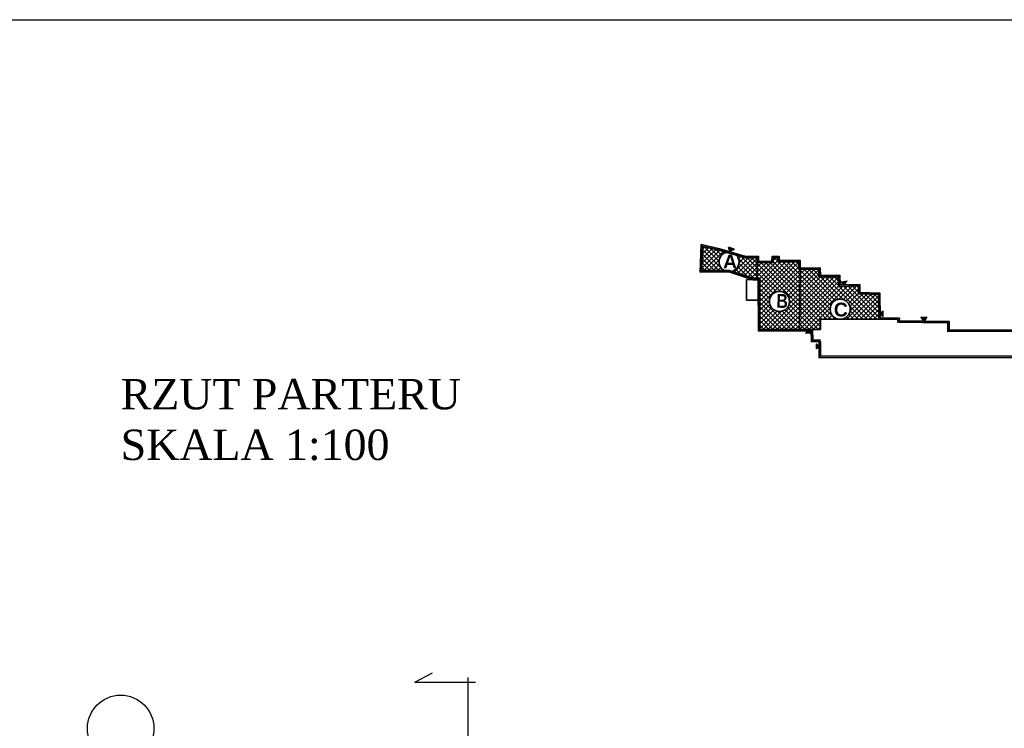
# Model space of a CAD drawing. Header units: millimetres. Extents: x -26513 to 76799, y 0 to 112149.
# Tile 22 of 98: x -9614 to -7668, y 94789 to 96189. Entities that reach past the tile are written whole.
import ezdxf

# ---------------------------------------------------------------- set-up
doc = ezdxf.new("R2010")
doc.units = ezdxf.units.MM
doc.header["$LTSCALE"] = 2
for name, color, linetype, lineweight in [('!budynki proj.', 1, 'Continuous', 35), ('Awycinka drzew', 3, 'Continuous', 25), ('stolarka', 6, 'Continuous', 9)]:
    doc.layers.add(name, color=color, linetype=linetype, lineweight=lineweight)
doc.layers.add('istn.śiany', color=2, linetype='Continuous')
doc.layers.add('nazwy pomieszczeń', color=7, linetype='Continuous')

msp = doc.modelspace()

# ---------------------------------------------------------------- hatches: boundary and pattern name
at = {"layer": '!budynki proj.'}
h = msp.add_hatch(color=256, dxfattribs=at)
edge = h.paths.add_edge_path()
edge.add_line((-8030.9, 95555.2), (-8030.9, 95552.5))
edge.add_line((-8030.9, 95552.5), (-8033.7, 95552.5))
edge.add_line((-8033.7, 95552.5), (-8033.7, 95552.5))
edge.add_line((-8033.7, 95552.5), (-8033.7, 95555.2))
edge.add_line((-8033.7, 95555.2), (-8030.9, 95555.2))
h.paths.add_polyline_path([(-8267, 95744.1), (-8230.9, 95735.7), (-8179.3, 95720.6), (-8153.8, 95721.1), (-8153.9, 95711.3), (-8127.2, 95711.1), (-8126.5, 95720.9), (-8112.9, 95720.9), (-8112.9, 95713), (-8071.7, 95712.8), (-8071.5, 95698.4), (-8031.7, 95697.7), (-8031.5, 95683.1), (-7993.3, 95683.6), (-7992.6, 95664.5), (-7953.6, 95665.3), (-7953.3, 95649.4), (-7913.9, 95648.2), (-7913, 95599.8), (-7875.4, 95598.7), (-7875.5, 95593.8), (-7777.1, 95592.5), (-7777, 95575), (-7230.3, 95575.8), (-7230.2, 95522), (-8033.6, 95520.7), (-8033.6, 95536.2), (-8033.7, 95552.5), (-8030.9, 95552.5), (-8030.9, 95523.5), (-8030.9, 95523.5), (-7232.9, 95524.7), (-7233, 95573.1), (-7779.8, 95572.3), (-7779.8, 95589.8), (-7878.2, 95591.1), (-7878.2, 95596), (-7915.7, 95597.1), (-7916.6, 95645.6), (-7955.9, 95646.7), (-7956.2, 95662.5), (-7995.2, 95661.7), (-7995.9, 95680.8), (-8034.2, 95680.4), (-8034.4, 95695), (-8074.2, 95695.7), (-8074.4, 95710.1), (-8115.7, 95710.3), (-8115.7, 95718.2), (-8124, 95718.1), (-8124.6, 95708.4), (-8156.6, 95708.6), (-8156.5, 95718.3), (-8179.7, 95717.8), (-8231.6, 95733), (-8264.4, 95740.7), (-8265.8, 95692.7), (-8211.6, 95692.8), (-8164.1, 95677.7), (-8151.3, 95677.6), (-8151.2, 95576.3), (-8153.9, 95576.3), (-8154.1, 95674.9), (-8154.1, 95674.9), (-8164.5, 95674.9), (-8212, 95690.1), (-8268.7, 95690)])
h.paths.add_polyline_path([(-8151.2, 95576.3), (-8049.5, 95576.5), (-8049.4, 95573.8), (-8054.5, 95573.8), (-8054.6, 95573.8), (-8153.9, 95573.6), (-8153.9, 95576.3)])
h.paths.add_polyline_path([(-8049.4, 95573.8), (-8046.7, 95573.8), (-8046.4, 95555.2), (-8033.7, 95555.2), (-8033.7, 95552.5), (-8049.1, 95552.4), (-8049.4, 95570.1), (-8049.4, 95570.1), (-8049.4, 95570.1)])
h.paths.add_polyline_path([(-8049.4, 95573.8), (-8046.7, 95573.8), (-8046.7, 95576.5), (-8049.5, 95576.5)])
for points in [[(-8213.1, 95738.9), (-8210.1, 95731.3), (-8202, 95735)], [(-7990.3, 95670), (-7978.8, 95671.7), (-7984.7, 95665.1)], [(-7912.7, 95607.6), (-7908, 95602.2), (-7908.1, 95612.9)], [(-7821, 95600.8), (-7832.6, 95600.3), (-7826.3, 95593.2)], [(-8049.4, 95570.1), (-8049.4, 95570.1), (-8060.4, 95569.8), (-8054.5, 95573.7)], [(-8039, 95547.7), (-8038.9, 95538.8), (-8033.8, 95543.1)]]:
    msp.add_hatch(color=256, dxfattribs=at).paths.add_polyline_path(points)
at = {"layer": 'stolarka'}
h = msp.add_hatch(dxfattribs=at)
h.set_pattern_fill('ANSI37', color=256, scale=2, style=0)
h.set_pattern_definition([(45, (-276.753, -304.8975), (-4.49012806, 4.49012806), []), (135, (-276.753, -304.8975), (-4.49012806, -4.49012806), [])])
h.paths.add_polyline_path([(-8072.7, 95576.5), (-8071.5, 95695.6), (-8034.4, 95695), (-8034.2, 95680.4), (-7995.9, 95680.8), (-7995.2, 95661.7), (-7956.2, 95662.5), (-7955.9, 95646.7), (-7916.6, 95645.6), (-7915.7, 95597.1), (-7987.9, 95597.1, 0.349907), (-7972.5, 95616.5, 2.076483), (-7996.7, 95597.1), (-8031, 95597.1), (-8031, 95576.5), (-8046.7, 95576.5), (-8049.5, 95576.5)])
h.paths.add_polyline_path([(-8151.3, 95677.6), (-8151.2, 95576.3), (-8072.7, 95576.5), (-8071.5, 95695.6), (-8074.2, 95695.7), (-8074.4, 95710.1), (-8115.7, 95710.3), (-8115.7, 95718.2), (-8124, 95718.1), (-8124.6, 95708.4), (-8156.6, 95708.6), (-8156.8, 95677.6)])
h.paths.add_polyline_path([(-8092.4, 95631.9, 1), (-8132.1, 95631.9, 1)], flags=16)
h.paths.add_polyline_path([(-8124.7, 95653.6), (-8125.4, 95612.7), (-8093.8, 95612.1), (-8093, 95653.1)], flags=8)
h.paths.add_polyline_path([(-8265.8, 95692.7), (-8264.4, 95740.7), (-8231.6, 95733), (-8217.8, 95729, 0.656376), (-8221.7, 95692.8)])
h.paths.add_polyline_path([(-8206.1, 95691.1, 0.330069), (-8192, 95710, 0.176753), (-8196.7, 95722.8), (-8179.7, 95717.8), (-8156.5, 95718.3), (-8156.6, 95708.6), (-8156.8, 95677.6), (-8164.1, 95677.7)])

# ---------------------------------------------------------------- linework, layer by layer
at = {"layer": '!budynki proj.'}
for p, q in [((-8156.6, 95708.6), (-8156.8, 95674.9)), ((-8071.5, 95698.4), (-8072.7, 95576.5)), ((-8177.2, 95634.6), (-8177.2, 95675.2)), ((-8177.2, 95675.2), (-8164.5, 95674.9)), ((-8154.1, 95677.6), (-8153.9, 95576.3)), ((-8154.1, 95674.9), (-8153.9, 95573.6)), ((-8177.2, 95634.6), (-8154, 95634.7)), ((-7915.7, 95597.1), (-8031, 95597.1)), ((-8031, 95576.5), (-8031, 95597.1)), ((-8154.6, 95573.6), (-8046.7, 95573.8)), ((-8153.9, 95576.3), (-8031, 95576.5)), ((-8153.9, 95573.6), (-8046.7, 95573.8)), ((-8049.5, 95576.5), (-8049.1, 95552.4)), ((-8046.7, 95576.5), (-8046.4, 95555.2)), ((-8031, 95576.5), (-8031, 95576.5)), ((-8049.1, 95552.4), (-8030.9, 95552.5)), ((-8046.4, 95555.2), (-8030.9, 95555.2)), ((-8033.7, 95555.2), (-8033.6, 95520.7))]:
    msp.add_line(p, q, dxfattribs=at)
for points in [[(-8049.4, 95573.8), (-8153.9, 95573.6), (-8154.1, 95674.9), (-8164.5, 95674.9), (-8212, 95690.1), (-8268.7, 95690), (-8267, 95744.1), (-8230.9, 95735.7), (-8179.3, 95720.6), (-8153.8, 95721.1), (-8153.9, 95711.3), (-8127.2, 95711.1), (-8126.5, 95720.9), (-8112.9, 95720.9), (-8112.9, 95713), (-8071.7, 95712.8), (-8071.5, 95698.4), (-8031.7, 95697.7), (-8031.5, 95683.1), (-7993.3, 95683.6), (-7992.6, 95664.5), (-7953.6, 95665.3), (-7953.3, 95649.4), (-7913.9, 95648.2), (-7913, 95599.8), (-7875.4, 95598.7), (-7875.5, 95593.8), (-7777.1, 95592.5), (-7777, 95575), (-7230.3, 95575.8)], [(-8049.5, 95576.5), (-8151.2, 95576.3), (-8151.3, 95677.6), (-8164.1, 95677.7), (-8211.6, 95692.8), (-8265.8, 95692.7), (-8264.4, 95740.7), (-8231.6, 95733), (-8179.7, 95717.8), (-8156.5, 95718.3), (-8156.6, 95708.6), (-8124.6, 95708.4), (-8124, 95718.1), (-8115.7, 95718.2), (-8115.7, 95710.3), (-8074.4, 95710.1), (-8074.2, 95695.7), (-8034.4, 95695), (-8034.2, 95680.4), (-7995.9, 95680.8), (-7995.2, 95661.7), (-7956.2, 95662.5), (-7955.9, 95646.7), (-7916.6, 95645.6), (-7915.7, 95597.1), (-7878.2, 95596), (-7878.2, 95591.1), (-7779.8, 95589.8), (-7779.8, 95572.3), (-7233, 95573.1)], [(-8213.1, 95738.9), (-8202, 95735), (-8210.1, 95731.3), (-8213.1, 95738.9)], [(-7978.8, 95671.7), (-7990.3, 95670), (-7984.7, 95665.1), (-7978.8, 95671.7)], [(-7908.1, 95613.1), (-7908, 95602.2), (-7912.7, 95607.6), (-7908, 95612.9)], [(-7821, 95600.8), (-7832.6, 95600.3), (-7826.3, 95593.2), (-7821, 95600.8)], [(-8054.6, 95573.8), (-8049.4, 95570.1), (-8060.4, 95569.8), (-8054.3, 95573.9)], [(-7230.3, 95575.8), (-7230.2, 95522), (-8033.6, 95520.7), (-8033.7, 95552.5)], [(-8033.8, 95543.1), (-8039, 95547.7), (-8038.9, 95538.8), (-8033.8, 95543.1)], [(-7232.9, 95524.7), (-8030.9, 95523.5), (-8030.9, 95552.5)]]:
    msp.add_lwpolyline(points, dxfattribs=at)
for centre in [(-8211.9, 95710), (-8112.3, 95631.9), (-7992.3, 95616.5)]:
    msp.add_circle(centre, 19.8, dxfattribs=at)
at = {"layer": 'Awycinka drzew'}
for p, q in [((-8126.5, 95720.9), (-8127.2, 95711.1)), ((-8112.9, 95720.9), (-8126.5, 95720.9)), ((-8112.9, 95713), (-8112.9, 95720.9)), ((-8127.2, 95711.1), (-8153.9, 95711.3)), ((-8071.7, 95712.8), (-8112.9, 95713)), ((-8071.5, 95698.4), (-8071.7, 95712.8)), ((-8031.7, 95697.7), (-8071.5, 95698.4)), ((-8031.6, 95683.1), (-8031.7, 95697.7)), ((-7993.3, 95683.6), (-8031.6, 95683.1)), ((-7992.6, 95664.5), (-7993.3, 95683.6)), ((-7953.6, 95665.3), (-7992.6, 95664.5)), ((-7953.3, 95649.4), (-7953.6, 95665.3)), ((-7913.9, 95648.2), (-7953.3, 95649.4)), ((-7913, 95599.8), (-7913.9, 95648.2)), ((-7875.4, 95598.7), (-7913, 95599.8)), ((-7875.5, 95593.8), (-7875.4, 95598.7)), ((-7777, 95575), (-7230.3, 95575.8)), ((-8033.6, 95520.7), (-7230.2, 95522))]:
    msp.add_line(p, q, dxfattribs=at)
msp.add_lwpolyline([(-8153.8, 95721.1), (-8179.3, 95720.6), (-8230.9, 95735.7), (-8267, 95744.1), (-8268.7, 95690), (-8212, 95690.1), (-8164.5, 95674.9), (-8154.1, 95674.9)], dxfattribs=at)
at = {"layer": 'Defpoints'}
msp.add_lwpolyline([(-13301, 96188.5), (-6520.1, 96188.5), (-6520.1, 91988.5), (-13301, 91988.5)], close=True, dxfattribs=at)
at = {"layer": 'istn.śiany'}
for p, q in [((-8833.1, 94879.5), (-8798, 94898.1)), ((-8727.7, 94736.4), (-8727.7, 94889)), ((-8833.1, 94879.5), (-8712.6, 94879.5))]:
    msp.add_line(p, q, dxfattribs=at)
msp.add_circle((-9414, 94788.5), 65.6, dxfattribs=at)

# ---------------------------------------------------------------- texts
at = {"layer": '!budynki proj.', "char_height": 27.3, "width": 96.038, "attachment_point": 1, "rotation": 359.0138}
for s, insert in [('{\\f@Arial Unicode MS|b1|i0|c238|p2;A}', (-8223.3, 95724.7)), ('{\\fTechnic|b1|i0|c2|p2;B}', (-8118, 95646.7)), ('{\\f@Arial Unicode MS|b1|i0|c238|p2;C}', (-8004.6, 95629.7))]:
    msp.add_mtext(s, dxfattribs=dict(at, insert=insert))
at = {"layer": 'nazwy pomieszczeń', "insert": (-9414, 95478.7), "char_height": 60, "width": 1473.416, "attachment_point": 1}
msp.add_mtext('{\\fTimes New Roman|b0|i0|c238|p18;RZUT PARTERU\\PSKALA 1:100}', dxfattribs=at)

doc.saveas('drawing.dxf')
